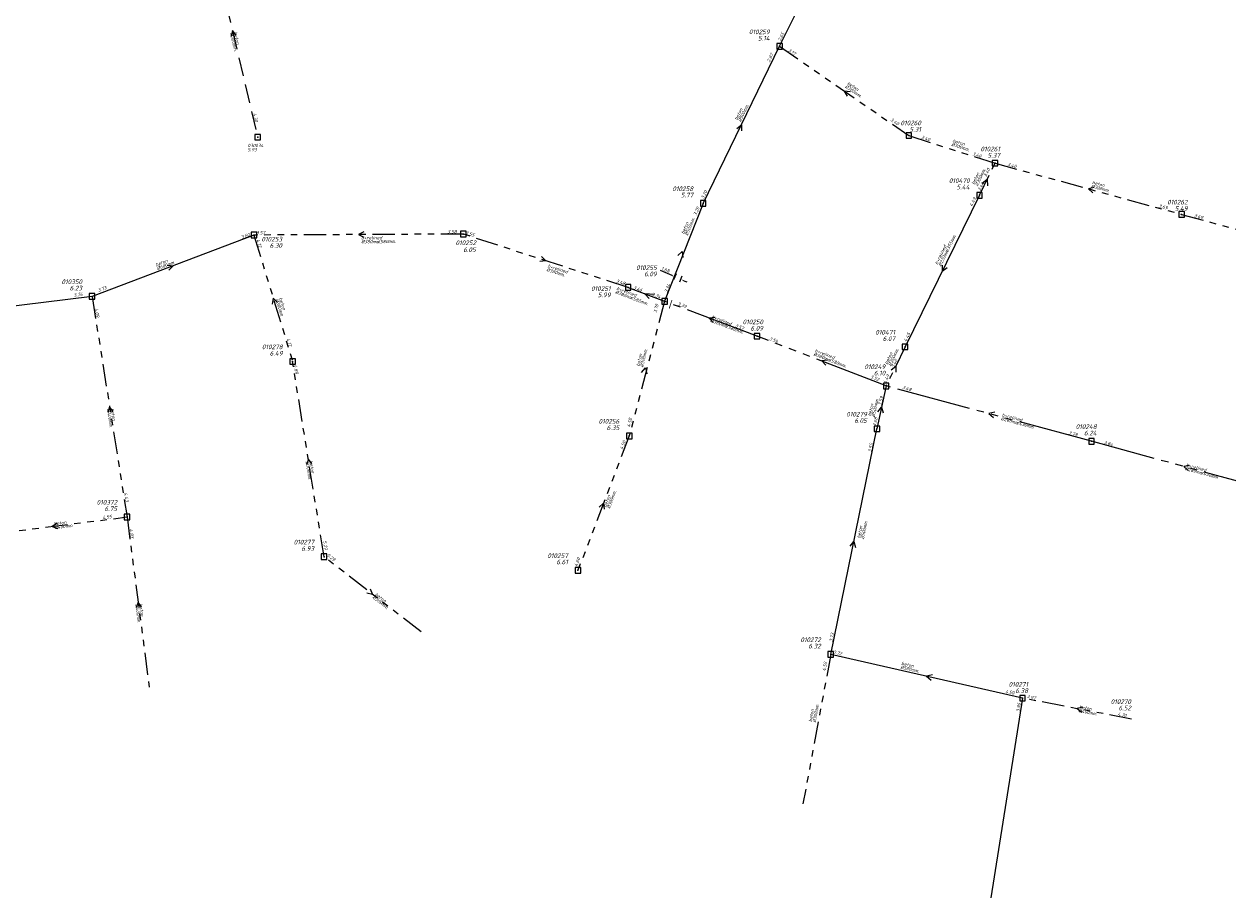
# Model space of a CAD drawing. Header units: metres. Extents: x 152202 to 157341, y 461610 to 468701.
# Tile 41 of 238: x 152931 to 153255, y 463489 to 463724. Entities that reach past the tile are written whole.
import ezdxf
from ezdxf.enums import TextEntityAlignment as Align

# ---------------------------------------------------------------- set-up
doc = ezdxf.new("R2010")
doc.units = ezdxf.units.M
doc.header["$PDMODE"] = 64
doc.header["$PDSIZE"] = 1.5
for name, pattern in [('DASHDOTX2', [14, 10, -2, 0, -2]), ('RI-GWA', [18.45, 6, -1.8, 1.75, -1.8, 1.75, -1.8, 1.75, -1.8]), ('RI-GWA_BETON_EI', [34, 20, -2, 2, -2, 2, -2, 2, -2]), ('RI-HWA', [7.4, 5, -2.4])]:
    doc.linetypes.add(name, pattern=pattern)
doc.layers.get('DEFPOINTS').update_dxf_attribs({"linetype": 'CONTINUOUS'})
for name, color, linetype, lineweight in [('B-OI-RI-GWA-MATERIAAL-T18', 10, 'CONTINUOUS', 18), ('B-OI-RI-GWA-PUTDEKSELHOOGTE-T25', 10, 'CONTINUOUS', 25), ('B-OI-RI-GWA_BOB-T18', 10, 'CONTINUOUS', 18), ('B-OI-RI-GWA_DIAMETER-HOOGTE-T18', 10, 'CONTINUOUS', 18), ('B-OI-RI-GWA_DIAMETER-T18', 10, 'CONTINUOUS', 18), ('B-OI-RI-GWA_PUTNUMMER-T25', 10, 'CONTINUOUS', 18), ('B-OI-RI-GWA_RIOOLPUT-S', 10, 'CONTINUOUS', 25), ('B-OI-RI-GWA_TRANSPORTLEIDING_BETON_250-G', 10, 'RI-GWA_BETON250', 18), ('B-OI-RI-GWA_TRANSPORTLEIDING_BETON_300-G', 10, 'RI-GWA', 18), ('B-OI-RI-GWA_TRANSPORTLEIDING_BETON_400-G', 10, 'RI-GWA', 18), ('B-OI-RI-GWA_TRANSPORTLEIDING_BETON_500-G', 10, 'RI-GWA_BETON500', 18), ('B-OI-RI-GWA_TRANSPORTLEIDING_BETON_600-G', 10, 'RI-GWA_BETON600', 18), ('B-OI-RI-GWA_TRANSPORTLEIDING_BETON_EI_300X450-G', 10, 'RI-GWA_BETON_EI', 18), ('B-OI-RI-GWA_TRANSPORTLEIDING_BETON_EI_400X600-G', 10, 'RI-GWA_BETON_EI', 18), ('B-OI-RI-HWA-BOB-T18', 150, 'CONTINUOUS', 18), ('B-OI-RI-HWA-MATERIAAL-T18', 150, 'CONTINUOUS', 18), ('B-OI-RI-HWA-PUTDEKSELHOOGTE-T25', 150, 'CONTINUOUS', 25), ('B-OI-RI-HWA_DIAMETER-T18', 150, 'CONTINUOUS', 18), ('B-OI-RI-HWA_PUTNUMMER-T25', 150, 'CONTINUOUS', 25), ('B-OI-RI-HWA_RIOOLPUT-S', 150, 'CONTINUOUS', 25), ('B-OI-RI-HWA_TRANSPORTLEIDING_BETON_300-G', 150, 'RI-HWA', 18), ('B-OI-RI-M', 1, 'CONTINUOUS', 18), ('B-OI-RI-STROOMRICHTING-S', 252, 'CONTINUOUS', 25)]:
    doc.layers.add(name, color=color, linetype=linetype, lineweight=lineweight)
doc.layers.add('n-ri-rwa-infilt-b400', color=134, linetype='DASHDOTX2')
doc.styles.add('NLCS-ISO-M500-T18', font='NLCS-ISO.ttf', dxfattribs={"height": 0.9})
doc.styles.add('NLCS-ISO-M500-T18_CURSIEF', font='NLCS-ISO.ttf', dxfattribs={"oblique": 15, "height": 0.9})
doc.styles.add('NLCS-ISO-M500-T25_CURSIEF', font='NLCS-ISO.ttf', dxfattribs={"oblique": 15, "height": 1.25})
doc.linetypes.add('RI-GWA_BETON250', pattern='A,7,-2.5,["Beton 250",Standard,S=1,R=0,X=-0.5,Y=-0.5],-7.5', length=17)
doc.linetypes.add('RI-GWA_BETON500', pattern='A,7,-2.5,["Beton 500",Standard,S=1,R=0,X=-0.5,Y=-0.5],-7.5', length=17)
doc.linetypes.add('RI-GWA_BETON600', pattern='A,7,-2.5,["Beton 600",Standard,S=1,R=0,X=-0.5,Y=-0.5],-7.5', length=17)
doc.dimstyles.new('NLCS-M500-T18-PIJL_L2_H2', dxfattribs={"dimscale": 0.5, "dimtxt": 2.5, "dimasz": 1.8, "dimexe": 2, "dimexo": 2, "dimgap": 0.7, "dimtad": 1, "dimzin": 0, "dimdsep": 46, "dimtxsty": 'NLCS-ISO-M500-T18', "dimcen": 0, "dimdle": 2, "dimclrd": 256, "dimclre": 256, "dimclrt": 256, "dimazin": 0, "dimtfac": 1, "dimtdec": 3, "dimtofl": 0, "dimtmove": 0, "dimatfit": 3, "dimfxl": 2, "dimfxlon": 1, "dimtfillclr": 256, "dimtolj": 1, "dimtzin": 0, "dimlwd": -1, "dimlwe": -1, "dimarcsym": 0})

# ---------------------------------------------------------------- blocks, each defined once
blk = doc.blocks.new('*D57')
at = {"layer": 'B-OI-RI-M', "transparency": 16777216}
for p, q in [((153105.66, 463656.19), (153102.53, 463657.54)), ((153106.18, 463655.14), (153106.88, 463656.76)), ((153107.73, 463654.47), (153108.42, 463656.09)), ((153108.85, 463654.81), (153109.68, 463654.46))]:
    blk.add_line(p, q, dxfattribs=at)
for points in [[(153105.72, 463656.33), (153105.6, 463656.06), (153106.48, 463655.84)], [(153108.91, 463654.95), (153108.79, 463654.68), (153108.03, 463655.17)]]:
    blk.add_solid(points, dxfattribs=at)
at = {"layer": 'DEFPOINTS', "color": 0, "transparency": 16777216}
for p in [(153106.48, 463655.84), (153104.39, 463650.99, 3.39), (153105.94, 463650.33, 3.39)]:
    blk.add_point(p, dxfattribs=at)
at = {"layer": 'B-OI-RI-M', "transparency": 16777216, "insert": (153104, 463657.78), "char_height": 0.9, "attachment_point": 5, "rotation": 336.6474, "style": 'NLCS-ISO-M500-T18'}
blk.add_mtext('\\A1;1.68', dxfattribs=at)

msp = doc.modelspace()

# ---------------------------------------------------------------- linework, layer by layer
at = {"layer": 'B-OI-RI-GWA_RIOOLPUT-S', "linetype": 'Continuous'}
for p in [(153134.608, 463717.917, 5.142), (153169.41, 463693.89), (153192.6, 463686.45), (153188.43, 463677.8), (153114.05, 463675.63), (153242.84, 463672.66), (152993.11, 463667.09), (153049.46, 463667.36), (152949.55, 463650.59), (153093.84, 463653), (153103.643, 463649.261, 3.388), (153128.54, 463639.88), (153168.39, 463636.99), (153003.52, 463633.05), (153163.302, 463626.465, 3.546), (153160.8, 463614.93), (153094.15, 463613), (153218.57, 463611.57), (152958.96, 463591.19), (153012, 463580.49), (153080.33, 463576.85), (153148.38, 463554.2), (153200, 463542.41)]:
    msp.add_point(p, dxfattribs=at)
at = {"layer": 'B-OI-RI-GWA_TRANSPORTLEIDING_BETON_250-G'}
msp.add_line((153188.43, 463677.8), (153168.39, 463636.99), dxfattribs=at)
at = {"layer": 'B-OI-RI-GWA_TRANSPORTLEIDING_BETON_300-G'}
for p, q in [((153134.608, 463717.917, 5.142), (153169.41, 463693.89)), ((153169.41, 463693.89), (153192.6, 463686.45)), ((153188.43, 463677.8), (153192.6, 463686.45)), ((153192.6, 463686.45), (153242.84, 463672.66)), ((153242.84, 463672.66), (153292.96, 463659.08)), ((152993.11, 463667.09), (153003.52, 463633.05)), ((153103.643, 463649.261, 3.388), (153094.15, 463613)), ((153168.39, 463636.99), (153163.302, 463626.465, 3.546)), ((153012, 463580.49), (153003.52, 463633.05)), ((153094.15, 463613), (153080.33, 463576.85)), ((153038.11, 463560.24), (153012, 463580.49)), ((153148.38, 463554.2), (153140.91, 463513.96))]:
    msp.add_line(p, q, dxfattribs=at)
at = {"layer": 'B-OI-RI-GWA_TRANSPORTLEIDING_BETON_400-G'}
for p, q in [((153049.46, 463667.36), (152993.11, 463667.09)), ((153093.84, 463653), (153049.46, 463667.36)), ((152949.55, 463650.59), (152958.96, 463591.19)), ((152918.68, 463586.12), (152958.96, 463591.19)), ((152958.96, 463591.19), (152964.92, 463545.38)), ((153229.34, 463536.76), (153200, 463542.41))]:
    msp.add_line(p, q, dxfattribs=at)
at = {"layer": 'B-OI-RI-GWA_TRANSPORTLEIDING_BETON_500-G'}
for p, q in [((153134.608, 463717.917, 5.142), (153157.507, 463764.301, 2.094)), ((153114.05, 463675.63), (153134.608, 463717.917, 5.142)), ((153114.05, 463675.63), (153103.643, 463649.261, 3.388)), ((152949.55, 463650.59), (152888.09, 463642.94)), ((153163.302, 463626.465, 3.546), (153160.8, 463614.93)), ((153148.38, 463554.2), (153160.8, 463614.93)), ((153200, 463542.41), (153148.38, 463554.2)), ((153200, 463542.41), (153191.47, 463488.62))]:
    msp.add_line(p, q, dxfattribs=at)
at = {"layer": 'B-OI-RI-GWA_TRANSPORTLEIDING_BETON_600-G'}
msp.add_line((152993.11, 463667.09), (152949.55, 463650.59), dxfattribs=at)
at = {"layer": 'B-OI-RI-GWA_TRANSPORTLEIDING_BETON_EI_300X450-G'}
for p, q in [((153218.57, 463611.57), (153163.302, 463626.465, 3.546)), ((153268.22, 463597.99), (153218.57, 463611.57))]:
    msp.add_line(p, q, dxfattribs=at)
at = {"layer": 'B-OI-RI-GWA_TRANSPORTLEIDING_BETON_EI_400X600-G'}
for p, q in [((153093.84, 463653), (153103.643, 463649.261, 3.388)), ((153128.54, 463639.88), (153103.643, 463649.261, 3.388)), ((153163.302, 463626.465, 3.546), (153128.54, 463639.88))]:
    msp.add_line(p, q, dxfattribs=at)
at = {"layer": 'B-OI-RI-HWA_RIOOLPUT-S'}
msp.add_point((152994.12, 463693.46), dxfattribs=at)
at = {"layer": 'B-OI-RI-HWA_TRANSPORTLEIDING_BETON_300-G'}
msp.add_line((152980.56, 463750.8), (152994.12, 463693.46), dxfattribs=at)
at = {"layer": 'B-OI-RI-STROOMRICHTING-S'}
for points in [[(152988.37, 463720.89), (152987.34, 463722.13), (152986.97, 463720.56)], [(153153.61, 463705.66), (153152.02, 463705.88), (153152.8, 463704.47)], [(153123.06, 463695.77), (153124.34, 463696.75), (153124.36, 463695.14)], [(153189.13, 463681.06), (153190.52, 463682.13), (153190.54, 463680.38)], [(153219.3, 463679.87), (153217.72, 463679.55), (153218.92, 463678.48)], [(153022.72, 463667.95), (153021.28, 463667.22), (153022.73, 463666.51)], [(153070.5, 463661.31), (153071.65, 463660.18), (153070.06, 463659.94)], [(153107.2, 463661.59), (153108.43, 463662.63), (153108.53, 463661.02)], [(152969.73, 463659), (152971.33, 463658.84), (152970.24, 463657.66)], [(153178.4, 463659), (153178.41, 463657.4), (153179.69, 463658.37)], [(153100.883, 463651.131), (153098.33, 463651.31), (153099.52, 463650.03)], [(152999.42, 463648.9), (152998.32, 463650.07), (152998.05, 463648.48)], [(153117.28, 463644.91), (153115.68, 463644.75), (153116.77, 463643.57)], [(153147.55, 463633.39), (153145.95, 463633.23), (153147.04, 463632.04)], [(153097.45, 463630.07), (153098.48, 463631.31), (153098.85, 463629.74)], [(153164.6, 463630.8), (153165.88, 463631.79), (153165.9, 463630.18)], [(152955.19, 463619.58), (152954.26, 463620.89), (152953.77, 463619.36)], [(153161.07, 463619.5), (153162.08, 463620.76), (153162.47, 463619.19)], [(153192.54, 463619.39), (153190.96, 463619.08), (153192.17, 463618)], [(153008.7, 463605.46), (153007.76, 463606.77), (153007.28, 463605.23)], [(153244.97, 463605.09), (153243.4, 463604.78), (153244.59, 463603.71)], [(153086.05, 463593.84), (153087.24, 463594.92), (153087.4, 463593.32)], [(152940.16, 463589.55), (152938.82, 463588.66), (152940.34, 463588.12)], [(153153.6, 463583.3), (153154.59, 463584.57), (153155.01, 463583.01)], [(153024.36, 463571.82), (153025.05, 463570.36), (153023.48, 463570.68)], [(152962.84, 463566.95), (152961.94, 463568.29), (152961.41, 463566.76)], [(153175.75, 463548.69), (153174.19, 463548.3), (153175.43, 463547.28)], [(153216.22, 463540.02), (153214.67, 463539.58), (153215.95, 463538.61)]]:
    msp.add_lwpolyline(points, dxfattribs=at)
at = {"layer": 'n-ri-rwa-infilt-b400', "const_width": 0.2, "elevation": 3.388, "flags": 128}
msp.add_lwpolyline([(153105.663, 463649.629), (153104.889, 463647.281)], dxfattribs=at)

# ---------------------------------------------------------------- texts
at = {"layer": 'B-OI-RI-GWA-MATERIAAL-T18', "linetype": 'ByBlock', "style": 'NLCS-ISO-M500-T18_CURSIEF', "oblique": 15}
for s, rotation, p in [('beton', 325.41464, (153152.712, 463707.766)), ('beton', 64.02392, (153123.206, 463697.923)), ('beton', 342.21231, (153181.066, 463692.166)), ('beton', 64.26217, (153186.982, 463680.594)), ('beton', 344.65132, (153218.66, 463680.918)), ('beton', 66.64739, (153108.866, 463667.246)), ('b+relined', 0.27453, (153021.972, 463665.928)), ('b+relined', 63.84637, (153177.111, 463659.039)), ('beton', 20.74608, (152966.783, 463658.608)), ('b+relined', 342.07002, (153072.081, 463658.452)), ('b+relined', 339.37406, (153090.622, 463652.41)), ('beton', 287.00451, (152999.88, 463650.107)), ('b+relined', 339.25864, (153116.218, 463644.76)), ('b+relined', 339.09492, (153143.98, 463635.673)), ('beton', 64.21067, (153163.59, 463632.171)), ('beton', 76.68015, (153096.87, 463631.669)), ('beton', 279.00185, (152954.531, 463620.427)), ('beton', 77.60666, (153159.19, 463618.221)), ('b+relined', 344.79055, (153194.362, 463618.335)), ('beton', 279.16509, (153008.037, 463606.308)), ('b+relined', 344.7029, (153243.93, 463604.841)), ('beton', 69.07835, (153087.905, 463593.704)), ('beton', 7.17403, (152939.291, 463588.916)), ('beton', 78.44172, (153156.276, 463585.346)), ('beton', 322.2041, (153025.573, 463570.217)), ('beton', 277.41269, (152962.203, 463567.815)), ('beton', 347.13434, (153167.298, 463551.402)), ('beton', 79.48354, (153143.292, 463535.964)), ('beton', 349.09999, (153215.199, 463539.687))]:
    msp.add_text(s, height=0.9, rotation=rotation, dxfattribs=at).set_placement(p)
at = {"layer": 'B-OI-RI-GWA-PUTDEKSELHOOGTE-T25', "linetype": 'ByBlock', "style": 'NLCS-ISO-M500-T25_CURSIEF', "oblique": 15}
for s, p in [('5.14', (153131.93, 463719.47)), ('5.31', (153172.658, 463694.945)), ('5.37', (153193.934, 463687.935)), ('5.44', (153185.73, 463679.4)), ('5.77', (153111.35, 463677.23)), ('5.49', (153244.427, 463673.626)), ('6.30', (153000.676, 463663.656)), ('6.05', (153052.819, 463662.54)), ('6.09', (153101.533, 463655.997)), ('6.23', (152946.85, 463652.19)), ('5.99', (153089.104, 463650.365)), ('6.09', (153130.157, 463641.379)), ('6.07', (153165.69, 463638.59)), ('6.49', (153000.82, 463634.65)), ('6.10', (153163.04, 463629.305)), ('6.35', (153091.45, 463614.6)), ('6.05', (153158.1, 463616.53)), ('6.24', (153219.944, 463613.17)), ('6.75', (152956.26, 463592.79)), ('6.93', (153009.3, 463582.09)), ('6.61', (153077.63, 463578.45)), ('6.32', (153145.68, 463555.8)), ('6.38', (153201.473, 463543.778)), ('6.52', (153229.19, 463539.132))]:
    msp.add_text(s, height=1.25, dxfattribs=at).set_placement(p, align=Align.RIGHT)
at = {"layer": 'B-OI-RI-GWA_BOB-T18', "linetype": 'ByBlock', "style": 'NLCS-ISO-M500-T18_CURSIEF', "oblique": 15}
for s, rotation, p in [('2.65', 63.4893, (153134.897, 463719.193)), ('3.17', 325.41464, (153136.755, 463716.674)), ('3.40', 342.21231, (153172.613, 463693.072)), ('3.40', 344.65132, (153195.835, 463685.769)), ('3.44', 64.26217, (153188.65, 463678.812)), ('3.20', 64.02392, (153114.173, 463676.695)), ('3.20', 66.64739, (153112.177, 463672.242)), ('4.49', 63.84637, (153186.435, 463674.665)), ('3.69', 344.83972, (153246.077, 463671.99)), ('3.60', 20.74608, (152989.814, 463665.996)), ('3.58', 0.27453, (153045.192, 463667.576)), ('4.12', 287.00451, (152993.754, 463665.821)), ('3.48', 342.07002, (153090.481, 463654.38)), ('3.76', 7.09518, (152944.633, 463650.461)), ('3.46', 339.37406, (153095.131, 463652.647)), ('3.70', 76.68015, (153101.54, 463646.042, 3.388)), ('4.09', 279.00185, (152950.264, 463647.362)), ('3.54', 339.25864, (153131.697, 463638.898)), ('4.45', 64.21067, (153168.744, 463638.247)), ('3.52', 339.09492, (153158.951, 463628.612)), ('3.59', 77.60666, (153161.986, 463621.153)), ('4.50', 69.07835, (153092.395, 463609.223)), ('3.84', 344.79055, (153221.807, 463610.897)), ('4.83', 277.41269, (152959.584, 463587.943)), ('5.29', 279.16509, (153011.718, 463584.751)), ('3.73', 78.44172, (153148.845, 463557.473)), ('4.55', 79.48354, (153146.978, 463549.626)), ('3.97', 347.13434, (153201.081, 463542.502)), ('3.96', 80.98909, (153199.156, 463538.615)), ('4.70', 349.09999, (153225.54, 463537.729))]:
    msp.add_text(s, height=0.9, rotation=rotation, dxfattribs=at).set_placement(p)
for s, rotation, p in [('2.87', 64.02392, (153133.014, 463715.734)), ('3.40', 325.41464, (153166.341, 463696.575)), ('3.40', 342.21231, (153188.757, 463687.893)), ('3.40', 64.26217, (153191.308, 463684.808)), ('3.69', 344.65132, (153238.939, 463673.938)), ('3.57', 0.27453, (152996.114, 463667.27)), ('3.55', 342.07002, (153052.291, 463666.627)), ('3.73', 20.74608, (152953.502, 463652.586)), ('3.34', 339.25864, (153102.381, 463649.983, 3.388)), ('3.34', 66.64739, (153105.29, 463653.703)), ('3.39', 339.37406, (153109.346, 463647.375)), ('3.57', 339.09492, (153124.781, 463641.53)), ('4.17', 287.00451, (153002.512, 463637.029)), ('4.89', 279.16509, (153004.242, 463629.636)), ('3.40', 63.84637, (153166.403, 463633.398)), ('4.49', 64.21067, (153164.296, 463629.27)), ('3.48', 344.79055, (153169.952, 463625.045)), ('4.50', 76.68015, (153094.926, 463617.684)), ('3.68', 77.60666, (153161.039, 463617.91)), ('3.79', 344.7029, (153214.668, 463612.845)), ('3.55', 78.44172, (153159.783, 463610.953)), ('4.43', 279.00185, (152958.516, 463595.271)), ('4.55', 7.17403, (152954.867, 463590.876)), ('5.29', 322.2041, (153014.55, 463579.234)), ('4.60', 69.07835, (153080.964, 463580.031)), ('3.72', 347.13434, (153151.264, 463553.925)), ('4.50', 349.09999, (153197.713, 463543.36))]:
    msp.add_text(s, height=0.9, rotation=rotation, dxfattribs=at).set_placement(p, align=Align.RIGHT)
at = {"layer": 'B-OI-RI-GWA_DIAMETER-HOOGTE-T18', "linetype": 'ByBlock', "style": 'NLCS-ISO-M500-T18_CURSIEF', "oblique": 15}
for s, rotation, p in [('/580mm.', 0.27453, (153026.327, 463664.898)), ('/355mm.', 63.84637, (153179.971, 463662.481)), ('/580mm.', 339.37406, (153094.324, 463649.895)), ('/580mm.', 339.25864, (153119.915, 463642.237)), ('/580mm.', 339.09492, (153147.669, 463633.14)), ('/430mm.', 344.79055, (153198.284, 463616.181)), ('/430mm.', 344.7029, (153247.849, 463602.681))]:
    msp.add_text(s, height=0.9, rotation=rotation, dxfattribs=at).set_placement(p)
at = {"layer": 'B-OI-RI-GWA_DIAMETER-T18', "linetype": 'ByBlock', "style": 'NLCS-ISO-M500-T18_CURSIEF', "oblique": 15}
for s, rotation, p in [('%%c300mm.', 325.41464, (153152.116, 463706.901)), ('%%c500mm.', 64.02392, (153124.15, 463697.463)), ('%%c300mm.', 342.21231, (153180.745, 463691.166)), ('%%c300mm.', 64.26217, (153187.928, 463680.138)), ('%%c300mm.', 344.65132, (153218.382, 463679.906)), ('%%c500mm.', 66.64739, (153109.83, 463666.83)), ('%%c380mm.', 0.27453, (153021.977, 463664.878)), ('%%c230mm.', 63.84637, (153178.053, 463658.576)), ('%%c600mm.', 20.74608, (152967.154, 463657.626)), ('%%c380mm.', 342.07002, (153071.758, 463657.453)), ('%%c380mm.', 339.37406, (153090.253, 463651.427)), ('%%c300mm.', 287.00451, (152998.876, 463649.8)), ('%%c380mm.', 339.25864, (153115.847, 463643.778)), ('%%c300mm.', 76.68015, (153097.892, 463631.428)), ('%%c380mm.', 339.09492, (153143.606, 463634.692)), ('%%c300mm.', 64.21067, (153164.536, 463631.714)), ('%%c500mm.', 77.60666, (153160.215, 463617.995)), ('%%c400mm.', 279.00185, (152953.494, 463620.263)), ('%%c280mm.', 344.79055, (153194.086, 463617.322)), ('%%c300mm.', 279.16509, (153007, 463606.141)), ('%%c280mm.', 344.7029, (153243.653, 463603.828)), ('%%c300mm.', 69.07835, (153088.886, 463593.329)), ('%%c500mm.', 78.44172, (153157.304, 463585.135)), ('%%c400mm.', 7.17403, (152939.422, 463587.874)), ('%%c400mm.', 277.41269, (152961.162, 463567.68)), ('%%c300mm.', 322.2041, (153024.929, 463569.387)), ('%%c500mm.', 347.13434, (153167.064, 463550.378)), ('%%c300mm.', 79.48354, (153144.324, 463535.772)), ('%%c400mm.', 349.09999, (153215, 463538.656))]:
    msp.add_text(s, height=0.9, rotation=rotation, dxfattribs=at).set_placement(p)
at = {"layer": 'B-OI-RI-GWA_PUTNUMMER-T25', "linetype": 'ByBlock', "style": 'NLCS-ISO-M500-T25_CURSIEF', "oblique": 15}
for s, p in [('010259', (153131.93, 463721.179)), ('010260', (153172.658, 463696.654)), ('010261', (153193.934, 463689.644)), ('010470', (153185.73, 463681.109)), ('010258', (153111.35, 463678.939)), ('010262', (153244.427, 463675.335)), ('010253', (153000.676, 463665.365)), ('010252', (153052.891, 463664.393)), ('010255', (153101.533, 463657.705)), ('010350', (152946.85, 463653.899)), ('010251', (153089.104, 463652.074)), ('010250', (153130.157, 463643.088)), ('010471', (153165.69, 463640.299)), ('010278', (153000.82, 463636.359)), ('010249', (153163.04, 463631.014)), ('010279', (153158.1, 463618.239)), ('010256', (153091.45, 463616.309)), ('010248', (153219.944, 463614.879)), ('010372', (152956.26, 463594.499)), ('010277', (153009.3, 463583.799)), ('010257', (153077.63, 463580.159)), ('010272', (153145.68, 463557.509)), ('010271', (153201.473, 463545.487)), ('010270', (153229.19, 463540.841))]:
    msp.add_text(s, height=1.25, dxfattribs=at).set_placement(p, align=Align.RIGHT)
at = {"layer": 'B-OI-RI-HWA-BOB-T18', "linetype": 'ByBlock', "style": 'NLCS-ISO-M500-T18_CURSIEF', "oblique": 15}
msp.add_text('4.30', height=0.9, rotation=283.30511, dxfattribs=at).set_placement((152993.371, 463697.496), align=Align.RIGHT)
at = {"layer": 'B-OI-RI-HWA-MATERIAAL-T18', "linetype": 'ByBlock', "style": 'NLCS-ISO-M500-T18_CURSIEF', "oblique": 15}
msp.add_text('beton', height=0.9, rotation=283.30511, dxfattribs=at).set_placement((152987.65, 463721.689))
at = {"layer": 'B-OI-RI-HWA-PUTDEKSELHOOGTE-T25', "linetype": 'ByBlock', "style": 'NLCS-ISO-M500-T25_CURSIEF', "oblique": 15}
msp.add_text('5.93', height=0.9, dxfattribs=at).set_placement((152991.42, 463689.66))
at = {"layer": 'B-OI-RI-HWA_DIAMETER-T18', "linetype": 'ByBlock', "style": 'NLCS-ISO-M500-T18_CURSIEF', "oblique": 15}
msp.add_text('%%c300mm.', height=0.9, rotation=283.30511, dxfattribs=at).set_placement((152986.628, 463721.448))
at = {"layer": 'B-OI-RI-HWA_PUTNUMMER-T25', "linetype": 'ByBlock', "style": 'NLCS-ISO-M500-T25_CURSIEF', "oblique": 15}
msp.add_text('030034', height=0.9, dxfattribs=at).set_placement((152991.42, 463690.76))

# ---------------------------------------------------------------- dimensions: what is measured, and where the dimension line sits
at = {"layer": 'B-OI-RI-M'}
dim = msp.add_aligned_dim(p1=(153105.936, 463650.328, 3.388), p2=(153104.391, 463650.995, 3.388), distance=-5.276, dimstyle='NLCS-M500-T18-PIJL_L2_H2', dxfattribs=at)
dim.commit()
dim.dimension.update_dxf_attribs({"geometry": '*D57', "text_midpoint": (153104, 463657.782)})

doc.saveas('drawing.dxf')
